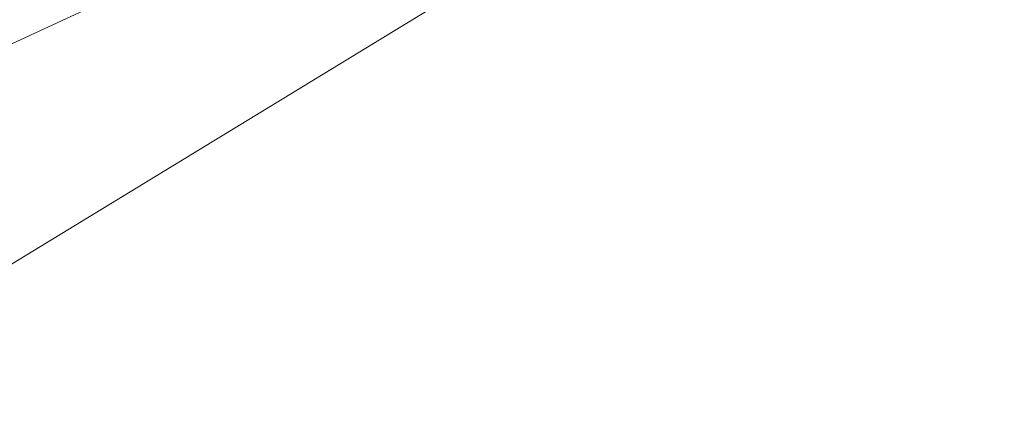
# Model space of a CAD drawing. Header units: metres. Extents: x 7523615 to 7533948, y 5492686 to 5502120.
# Tile 252 of 256: x 7531186.96 to 7531191.69, y 5499055.42 to 5499057.26. Entities that reach past the tile are written whole.
import ezdxf

# ---------------------------------------------------------------- set-up
doc = ezdxf.new("R2010")
doc.units = ezdxf.units.M
doc.linetypes.add('1.0_0.5', pattern=[1.5, 1, -0.5])
doc.linetypes.add('219-500', pattern=[0])

msp = doc.modelspace()

# ---------------------------------------------------------------- linework, layer by layer
at = {"layer": '219-działka ewidencyjna', "color": 3, "linetype": '219-500', "lineweight": 18, "flags": 128}
msp.add_lwpolyline([(7531152.12, 5499034.86), (7531190.39, 5499058.2)], dxfattribs=at)
at = {"layer": 'skarpa nieumocniona', "color": 7, "linetype": '1.0_0.5', "lineweight": 18, "flags": 128}
msp.add_lwpolyline([(7531096.86, 5498998.94), (7531096.17, 5499000.14), (7531132.43, 5499025.99), (7531177.74, 5499054.09), (7531208.27, 5499068.84), (7531243.9, 5499084.23), (7531288.75, 5499106.77), (7531330.31, 5499137.62), (7531363.99, 5499165.3), (7531403.39, 5499198.23), (7531426, 5499213.98), (7531477.8, 5499243.06), (7531506.76, 5499258.69), (7531507.93, 5499256.79), (7531504.04, 5499254.54), (7531472.49, 5499237.11), (7531448.55, 5499223.73), (7531427.2, 5499212.72), (7531404.87, 5499196.56), (7531364.93, 5499163.96), (7531331.88, 5499136.62), (7531289.13, 5499105.38), (7531245.01, 5499082.9), (7531210.16, 5499067.92), (7531178.38, 5499053.18), (7531133.03, 5499024.54)], close=True, dxfattribs=at)
msp.add_lwpolyline([(7531096.86, 5498998.94), (7531096.17, 5499000.14), (7531132.43, 5499025.99), (7531177.74, 5499054.09), (7531208.27, 5499068.84), (7531243.9, 5499084.23), (7531288.75, 5499106.77), (7531330.31, 5499137.62), (7531363.99, 5499165.3), (7531403.39, 5499198.23), (7531426, 5499213.98), (7531477.8, 5499243.06), (7531506.76, 5499258.69), (7531507.93, 5499256.79), (7531504.04, 5499254.54), (7531472.49, 5499237.11), (7531448.55, 5499223.73), (7531427.2, 5499212.72), (7531404.87, 5499196.56), (7531364.93, 5499163.96), (7531331.88, 5499136.62), (7531289.13, 5499105.38), (7531245.01, 5499082.9), (7531210.16, 5499067.92), (7531178.38, 5499053.18), (7531133.03, 5499024.54)], close=True, dxfattribs=at)

doc.saveas('drawing.dxf')
